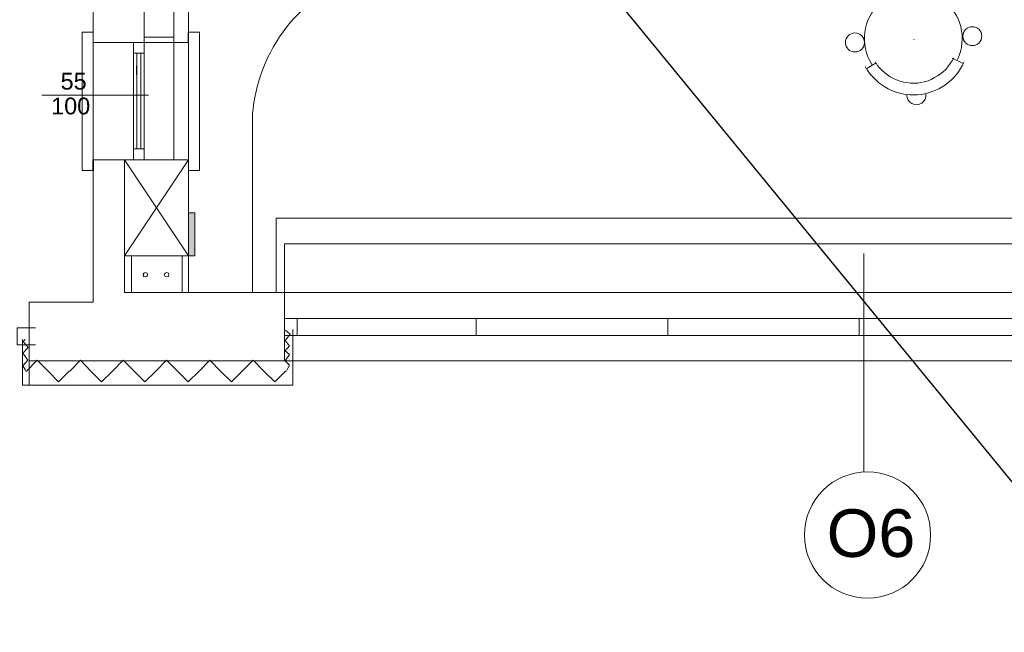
# Model space of a CAD drawing. Header units: millimetres. Extents: x 126553 to 403692, y -95821 to 38049.
# Tile 184 of 256: x 220965 to 221428, y 12636 to 12924. Entities that reach past the tile are written whole.
import ezdxf
from ezdxf import colors
from ezdxf.entities.mleader import LeaderData, LeaderLine
from ezdxf.math import Vec2, Vec3

# ---------------------------------------------------------------- set-up
doc = ezdxf.new("R2010")
doc.units = ezdxf.units.MM
for name, color, linetype, lineweight in [('_(06 GRUBA)', 7, 'Continuous', 40), ('docieplenie', 6, 'Continuous', 18), ('docieplenie zew.', 6, 'Continuous', 18), ('OKNA', 7, 'Continuous', 13), ('opisy', 7, 'Continuous', 18), ('WYMIAR', 7, 'Continuous', 18), ('ŚCIANY CIENKIE', 7, 'Continuous', 18), ('ŚCIANY GRUBE', 7, 'Continuous', 20)]:
    doc.layers.add(name, color=color, linetype=linetype, lineweight=lineweight)
doc.layers.add('_(15 PYTANIA)', color=3, linetype='Continuous', plot=False)
doc.styles.add('Arial', font='arial.ttf')
doc.styles.add('PDF Arial', font='arial.ttf')
doc.styles.add('ROMANS', font='romans.shx', dxfattribs={"width": 0.7})
doc.linetypes.add('ZIGZAG', pattern='A,0.0001,-0.2,[131,LTYPESHP.SHX,S=0.2,R=0,X=-0.2,Y=0],-0.4,[131,LTYPESHP.SHX,S=0.2,R=180,X=0.2,Y=0],-0.2', length=0.8001)
doc.dimstyles.new('A_100', dxfattribs={"dimtxt": 26, "dimasz": 2, "dimexe": 0, "dimexo": 5, "dimgap": 0.01, "dimtad": 0, "dimdec": 4, "dimrnd": 0.5, "dimdsep": 46, "dimtxsty": 'Arial', "dimblk1": 'K', "dimblk2": 'K', "dimsah": 1, "dimcen": 10, "dimse1": 1, "dimse2": 1, "dimclrd": 256, "dimclre": 256, "dimclrt": 1, "dimadec": 0, "dimazin": 0, "dimtfac": 0.5, "dimtdec": 4, "dimtmove": 0, "dimatfit": 3, "dimldrblk": 'K', "dimfxl": 1, "dimtvp": 0.75, "dimtolj": 1, "dimtzin": 0, "dimlwd": 13, "dimarcsym": 0})

# ---------------------------------------------------------------- blocks, each defined once
blk = doc.blocks.new('K')
for p, q in [((0, 10), (0, -10)), ((4.24, 4.24), (-4.24, -4.24)), ((-10, 0), (10, 0))]:
    blk.add_line(p, q)
blk.add_trace([(-4.77, -3.71), (-3.71, -4.77), (3.71, 4.77), (4.77, 3.71)])
blk = doc.blocks.new('*D2484')
at = {"layer": 'Defpoints', "color": 0, "linetype": 'ByBlock', "transparency": 16777216}
for p in [(215299.73, 12749.36), (225693.73, 12749.36), (225693.73, 12375.55)]:
    blk.add_point(p, dxfattribs=at)
at = {"layer": 'WYMIAR', "linetype": 'ByBlock', "lineweight": 13, "transparency": 16777216}
blk.add_line((215301.73, 12375.55), (225691.73, 12375.55), dxfattribs=at)
at = {"layer": 'WYMIAR', "linetype": 'ByBlock', "lineweight": 13, "transparency": 16777216, "xscale": 2, "yscale": 2, "zscale": 2, "rotation": 180}
blk.add_blockref('K', (215299.73, 12375.55), dxfattribs=at)
at = {"layer": 'WYMIAR', "linetype": 'ByBlock', "lineweight": 13, "transparency": 16777216, "xscale": 2, "yscale": 2, "zscale": 2}
blk.add_blockref('K', (225693.73, 12375.55), dxfattribs=at)
at = {"layer": 'WYMIAR', "color": 7, "linetype": 'ByBlock', "transparency": 16777216, "insert": (220496.73, 12395.47), "char_height": 26, "attachment_point": 5, "style": 'Arial'}
blk.add_mtext('\\A1;10394', dxfattribs=at)

msp = doc.modelspace()

# ---------------------------------------------------------------- hatches: boundary and pattern name
at = {"layer": 'OKNA'}
msp.add_hatch(color=0, dxfattribs=at).paths.add_polyline_path([(221044.7495, 12833.02793), (221044.7495, 12812.67457), (221047.92971, 12812.67457), (221047.92971, 12833.02793)])

# ---------------------------------------------------------------- linework, layer by layer
at = {"layer": '_(15 PYTANIA)', "ltscale": 100}
for points in [[(221044.7495, 12912.95724), (221044.7495, 12917.83357)], [(221020.36788, 12897.69223), (221020.36788, 12901.93251)]]:
    msp.add_lwpolyline(points, dxfattribs=at)
msp.add_lwpolyline([(220999.80251, 12857.83358), (220999.80251, 12852.74524)], close=True, dxfattribs=at)
at = {"layer": 'docieplenie', "color": 0}
msp.add_line((220969.72702, 12770.81784), (220969.72702, 12751.82652), dxfattribs=at)
at = {"layer": 'docieplenie', "color": 0, "linetype": 'ZIGZAG'}
for points in [[(221090.96857, 12758.82299), (221092.24066, 12761.15514), (221090.12052, 12763.27528), (221092.24066, 12766.24348), (221090.12052, 12767.93959), (221092.24066, 12770.27175), (221090.12052, 12772.81592), (221092.45267, 12775.78412), (221090.33253, 12777.69224)], [(220968.00039, 12758.82299), (220966.72831, 12760.94313), (220969.06046, 12763.4873), (220966.72831, 12766.87952), (220969.27248, 12769.42369), (220966.94032, 12772.39189), (220967.78838, 12773.23995)], [(220968.00039, 12758.39896), (220968.42442, 12758.39896), (220973.51276, 12763.4873), (220978.6011, 12758.39896), (220983.47742, 12753.31062), (220988.56576, 12758.39896), (220988.77777, 12758.39896), (220993.86611, 12763.4873), (220998.74244, 12758.39896), (221003.83078, 12753.31062), (221008.91911, 12758.39896), (221009.13113, 12758.61097)], [(221008.91911, 12758.39896), (221014.00745, 12763.4873), (221019.09579, 12758.39896), (221024.18413, 12753.31062), (221029.27247, 12758.39896), (221029.48448, 12758.61097)], [(221029.27247, 12758.39896), (221034.36081, 12763.4873), (221039.44915, 12758.39896), (221044.53748, 12753.31062), (221049.62582, 12758.39896), (221049.83784, 12758.61097)], [(221049.62582, 12758.39896), (221054.71416, 12763.4873), (221059.8025, 12758.39896), (221064.89084, 12753.31062), (221069.97918, 12758.39896), (221070.19119, 12758.61097)], [(221069.97918, 12758.39896), (221075.06752, 12763.4873), (221080.15585, 12758.39896), (221085.24419, 12753.31062), (221090.33253, 12758.39896), (221090.75656, 12758.39896)]]:
    msp.add_lwpolyline(points, dxfattribs=at)
at = {"layer": 'docieplenie zew.', "color": 0}
msp.add_lwpolyline([(221093.72476, 12777.90426), (221093.72476, 12751.82652), (221089.69649, 12751.82652), (220966.51629, 12751.82652), (220966.51629, 12765.81945), (220966.51629, 12773.23995), (220966.51629, 12751.82652), (221089.69649, 12751.82652), (221092.66469, 12751.82652)], dxfattribs=at)
at = {"layer": 'OKNA', "color": 0}
for points in [[(221044.7495, 12857.83358), (221044.7495, 13408.64623)], [(221153.30072, 12985.8901), (221153.51274, 12970.41307), (221037.75303, 12970.41307), (221023.7601, 12970.41307), (221023.7601, 12912.95724), (220999.80251, 12912.95724), (220999.80251, 12962.99257), (220969.6965, 12962.99257), (220969.6965, 12986.10211), (221153.30072, 12986.10211)], [(221037.75303, 12970.41307), (221037.75303, 12912.95724), (221044.7495, 12912.95724), (221044.7495, 12970.41307)], [(221044.7495, 12912.95724), (220999.80251, 12912.95724), (220999.80251, 12917.83357), (220994.71417, 12917.83357), (220994.71417, 12857.83358), (220994.71417, 12852.74524), (220999.80251, 12852.74524), (220999.80251, 12857.83358), (221044.7495, 12857.83358)], [(221044.7495, 12917.83357), (221049.83784, 12917.83357), (221049.83784, 12859.10566), (221049.83784, 12852.74524), (221044.7495, 12852.74524)], [(221018.88378, 12907.86891), (221018.88378, 12912.95724), (221023.7601, 12912.95724), (221023.7601, 12907.86891)], [(221385.8802, 12914.22933), (221386.09221, 12914.44134)], [(221020.36788, 12904.90071), (221020.36788, 12907.86891), (221020.36788, 12862.92191)], [(221022.276, 12862.92191), (221022.276, 12907.86891), (221022.276, 12896.84417)], [(221404.74945, 12905.74876), (221403.9014, 12904.26467), (221403.05334, 12902.99258), (221401.99327, 12901.50848), (221400.9332, 12900.2364), (221399.66111, 12899.17633), (221398.38903, 12898.11626), (221397.11694, 12897.2682), (221395.63285, 12896.42014), (221394.14875, 12895.57209), (221392.66465, 12894.93604), (221390.96854, 12894.51202), (221389.27242, 12894.08799), (221387.78832, 12893.87597), (221384.3961, 12893.87597), (221382.69999, 12894.08799), (221381.00387, 12894.3), (221379.51977, 12894.72403), (221377.82366, 12895.36007), (221376.33956, 12895.99612), (221374.85546, 12896.84417), (221373.58338, 12897.69223), (221372.31129, 12898.7523), (221371.03921, 12899.81237), (221369.76713, 12901.08445), (221368.70705, 12902.35654), (221367.859, 12903.84064)], [(221363.4067, 12901.08445), (221363.19469, 12901.08445), (221363.19469, 12901.29647), (221363.19469, 12901.50848)], [(221368.28303, 12903.41661), (221363.83073, 12900.66043)], [(221403.9014, 12905.53675), (221409.20175, 12902.99258)], [(221025.88024, 12888.15159), (220975.6329, 12888.15159)], [(221023.7601, 12862.92191), (221023.7601, 12857.83358), (221018.88378, 12857.83358), (221018.88378, 12862.92191)], [(221014.6435, 12812.67457), (221014.6435, 12857.83358), (221044.7495, 12812.67457), (221014.6435, 12812.67457), (221044.7495, 12857.83358)], [(221014.6435, 12857.83358), (221014.6435, 12795.28941), (221044.7495, 12795.28941)], [(221044.7495, 12857.83358), (221014.6435, 12812.67457)], [(221014.6435, 12857.83358), (221044.7495, 12812.67457)], [(221014.6435, 12812.67457), (221044.7495, 12812.67457), (221044.7495, 12857.83358), (221014.6435, 12857.83358)], [(221044.7495, 12857.83358), (221044.7495, 12852.74524)], [(221085.88024, 12795.28941), (221085.88024, 12830.27174), (221675.695, 12830.27174)], [(221044.7495, 12798.25761), (221044.7495, 12822.21521)], [(221017.82371, 12795.28941), (221017.82371, 12812.67457)], [(221017.82371, 12812.67457), (221017.82371, 12795.28941)], [(221041.7813, 12795.28941), (221041.7813, 12812.67457)], [(221041.7813, 12812.67457), (221041.7813, 12795.28941)], [(221044.7495, 12812.67457), (221044.7495, 12795.28941)], [(221044.7495, 12806.31415), (221044.7495, 12810.1304)], [(221089.9085, 12783.20461), (221630.536, 12783.20461)], [(221095.8449, 12775.14807), (221095.8449, 12783.20461)], [(221180.0145, 12783.20461), (221180.0145, 12775.14807)], [(221270.12049, 12783.20461), (221270.12049, 12775.14807)], [(221360.22649, 12783.20461), (221360.22649, 12775.14807)], [(221089.9085, 12763.27528), (221630.536, 12763.27528)]]:
    msp.add_lwpolyline(points, dxfattribs=at)
msp.add_lwpolyline([(221044.7495, 12970.41307), (221044.7495, 12795.28941), (221074.8555, 12795.28941), (221074.8555, 12879.88304), (221075.06752, 12881.57916), (221075.27953, 12883.48728, -0.310602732), (221133.79542, 12947.51554)], format="xyb", dxfattribs=at)
for points in [[(221037.75303, 12912.95724), (221037.75303, 12915.50141), (221023.7601, 12915.50141), (221023.7601, 12912.95724)], [(220999.80251, 12912.95724), (220999.80251, 12913.16926), (221000.01452, 12913.16926), (221000.01452, 12912.95724)], [(220999.80251, 12857.83358), (220999.80251, 12912.95724), (221023.7601, 12912.95724), (221023.7601, 12857.83358)], [(221023.54809, 12912.95724), (221023.54809, 12913.16926), (221023.7601, 12913.16926), (221023.7601, 12912.95724)], [(221044.7495, 12857.83358), (221044.7495, 12912.95724), (221037.75303, 12912.95724), (221037.75303, 12857.83358)], [(221023.7601, 12862.92191), (221023.7601, 12907.86891), (221018.88378, 12907.86891), (221018.88378, 12862.92191)], [(221023.54809, 12862.7099), (221023.54809, 12862.92191), (221023.7601, 12862.92191), (221023.7601, 12862.7099)], [(220999.80251, 12855.92545), (220999.80251, 12831.75584)], [(221044.7495, 12831.75584), (221044.7495, 12855.92545)], [(221044.7495, 12832.81591), (221044.7495, 12812.67457), (221047.7177, 12812.67457), (221047.7177, 12832.81591)], [(221044.7495, 12812.67457), (221044.7495, 12832.81591), (221047.7177, 12832.81591), (221047.7177, 12812.67457)], [(221630.536, 12818.18694), (221089.9085, 12818.18694), (221089.9085, 12783.20461), (221630.536, 12783.20461)], [(221025.45621, 12803.76998), (221025.03219, 12804.40602), (221024.39614, 12804.83005), (221023.54809, 12804.40602), (221023.33607, 12803.76998), (221023.54809, 12802.92192), (221024.39614, 12802.70991), (221025.03219, 12802.92192)], [(221025.45621, 12803.76998), (221025.2442, 12804.40602), (221024.39614, 12804.83005), (221023.7601, 12804.40602), (221023.33607, 12803.76998), (221023.7601, 12802.92192), (221024.39614, 12802.70991), (221025.2442, 12802.92192)], [(221035.42088, 12803.76998), (221035.20886, 12804.40602), (221034.36081, 12804.83005), (221033.72477, 12804.40602), (221033.30074, 12803.76998), (221033.72477, 12802.92192), (221034.36081, 12802.70991), (221035.20886, 12802.92192)], [(221035.42088, 12803.76998), (221035.20886, 12804.40602), (221034.36081, 12804.83005), (221033.72477, 12804.40602), (221033.30074, 12803.76998), (221033.72477, 12802.92192), (221034.36081, 12802.70991), (221035.20886, 12802.92192)], [(221630.536, 12795.28941), (221089.9085, 12795.28941)], [(221625.65967, 12775.14807), (221094.78483, 12775.14807), (221089.9085, 12775.14807), (221630.536, 12775.14807)]]:
    msp.add_lwpolyline(points, close=True, dxfattribs=at)
for centre, radius in [((221413.45033, 12915.93097), 4.46248), ((221358.23528, 12912.96861), 4.47341)]:
    msp.add_circle(centre, radius, dxfattribs=at)
for centre, radius, start, end in [((221385.66443, 12914.78557), 23.0123, 334.5611844, 212.0656664), ((221385.78391, 12914.37846), 26.06684, 211.7533528, 336.1551427), ((221387.16213, 12888.15686), 4.46214, 180.0676177, 5.3850042)]:
    msp.add_arc(centre, radius, start, end, dxfattribs=at)
at = {"layer": 'opisy', "color": 0}
msp.add_line((221362.44758, 12813.77958), (221362.44758, 12711.0066), dxfattribs=at)
msp.add_circle((221364.14299, 12681.30636), 29.70025, dxfattribs=at)
at = {"layer": 'ŚCIANY CIENKIE', "color": 0}
msp.add_lwpolyline([(220972.72702, 12778.81459), (220964.01602, 12778.81459), (220964.01602, 12770.81784), (220972.72702, 12770.81784)], dxfattribs=at)
at = {"layer": 'ŚCIANY GRUBE', "color": 0}
msp.add_lwpolyline([(221044.7495, 12857.83358), (221044.7495, 12795.28941), (221089.9085, 12795.28941), (221089.9085, 12763.27528), (220969.6965, 12763.27528), (220969.6965, 12790.83712), (220999.80251, 12790.83712), (220999.80251, 12857.83358)], close=True, dxfattribs=at)
msp.add_lwpolyline([(221014.6435, 12812.67457), (221014.6435, 12857.83358), (221044.7495, 12857.83358), (221044.7495, 12812.67457), (221014.6435, 12812.67457), (221014.6435, 12795.28941), (221089.9085, 12795.28941)], dxfattribs=at)

# ---------------------------------------------------------------- texts
at = {"layer": 'OKNA', "color": 0, "char_height": 7.878673, "attachment_point": 7, "style": 'PDF Arial'}
for s, insert in [('55', (220984.52788, 12890.69537)), ('100', (220980.07559, 12879.0346))]:
    msp.add_mtext(s, dxfattribs=dict(at, insert=insert))
at = {"layer": 'opisy', "color": 0, "insert": (221344.90849, 12693.40578), "char_height": 22.4, "width": 15.9, "attachment_point": 1}
msp.add_mtext('{\\fArial|b0|i0|c238|p34;O6}', dxfattribs=at)

# ---------------------------------------------------------------- dimensions: what is measured, and where the dimension line sits
at = {"layer": 'WYMIAR', "color": 0, "linetype": 'ByBlock'}
dim = msp.add_linear_dim(base=(225693.72702, 12375.54933), p1=(215299.72702, 12749.36048), p2=(225693.72702, 12749.36048), dimstyle='A_100', override={"dimclrt": 7, "dimtmove": 1}, dxfattribs=at)
dim.commit()
dim.dimension.update_dxf_attribs({"geometry": '*D2484', "text_midpoint": (220496.72702, 12395.47498)})

# ---------------------------------------------------------------- leaders
at = {"layer": '_(06 GRUBA)', "color": 5, "lineweight": -2}
ml = msp.add_multileader_mtext('Standard', dxfattribs=at)
ml.set_content('drzwi do wymiany na dymoszczelne (Sm)', color=5, style='ROMANS')
ml.set_leader_properties()
ml.build(insert=Vec2(0, 0))
ml.multileader.update_dxf_attribs({"text_right_attachment_type": 6, "dogleg_length": 0.36, "arrow_head_size": 12, "scale": 3})
ctx = ml.context
ctx.base_point, ctx.scale, ctx.char_height, ctx.arrow_head_size, ctx.landing_gap_size, ctx.plane_origin = Vec3(221452.22815, 12682.82631), 3, 25, 12, 6, Vec3(220961.00787, 12052.15728)
ctx.right_attachment = 6
notes = []
notes.append((ctx, [(0, (1, 1, 0), (221451.14815, 12682.82631), (1, 0), 1.08, [(1, [(221671.45648, 13512.70666), (220552.07672, 13779.75145)], 0, [])])]))
ctx.mtext.insert, ctx.mtext.flow_direction = Vec3(221458.22815, 12699.49298), 5
for ctx, leaders in notes:
    for number, flags, end, landing, length, lines in leaders:
        leader = LeaderData()
        leader.index, (leader.has_last_leader_line, leader.has_dogleg_vector, leader.attachment_direction) = number, flags
        leader.last_leader_point, leader.dogleg_vector, leader.dogleg_length = Vec3(end), Vec3(landing), length
        for number, points, colour, breaks in lines:
            line = LeaderLine()
            line.index, line.vertices, line.color, line.breaks = number, Vec3.list(points), colors.encode_raw_color(colour), breaks
            leader.lines.append(line)
        ctx.leaders.append(leader)

doc.saveas('drawing.dxf')
